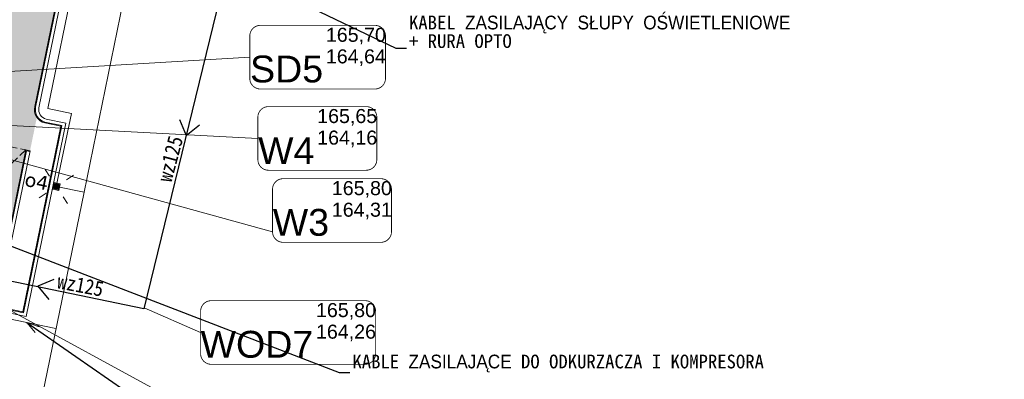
# Model space of a CAD drawing. Header units: metres. Extents: x -94 to 293, y -795 to -637.
# Tile 43 of 48: x 61 to 96, y -714 to -701. Entities that reach past the tile are written whole.
import ezdxf
from ezdxf.lldxf.tags import DXFTag
from ezdxf.xclip import XClip

# ---------------------------------------------------------------- set-up
doc = ezdxf.new("R2010")
doc.units = ezdxf.units.M
doc.header["$MEASUREMENT"] = 0
doc.header["$XCLIPFRAME"] = 0
doc.linetypes.add('Krawędzie ukryte drobniejsze', pattern=[0.425, 0.3, -0.125])
for name, color, linetype, lineweight, true_color in [('_e Opisy_Nr_pióra__218', 7, 'Continuous', 15, 0xd90005), ('_e_elektryka_Nr_pióra__218', 7, 'Continuous', 15, 0xd90005), ('PZT_i_KS', 7, 'Continuous', 30, 0x4c3926), ('PZT_Nr_pióra__201', 7, 'Continuous', 5, 0x595959)]:
    doc.layers.add(name, color=color, linetype=linetype, lineweight=lineweight, true_color=true_color)
for name, color, linetype, lineweight in [('_e Słupy ośw_Nr_pióra__1', 7, 'Continuous', 13), ('Mapa Poniatowa - do zatwierdzenia (3)_39_0_Nr_pióra__1', 7, 'Continuous', 13), ('PZT_i_WODA', 5, 'Continuous', 30), ('PZT_Nr_pióra__1', 7, 'Continuous', 13), ('PZT_Nr_pióra__101', 7, 'Continuous', 5), ('PZT_Nr_pióra__18', 9, 'Continuous', 13), ('PZT_Nr_pióra__205', 8, 'Continuous', 5), ('PZT_Nr_pióra__85', 7, 'Continuous', 13)]:
    doc.layers.add(name, color=color, linetype=linetype, lineweight=lineweight)
for name, color, linetype in [('IS_wodociąg', 5, 'SOLID'), ('IS_Węzeł_sieci_kanalizacyjnej_-_opisy', 7, 'Continuous'), ('IS_Węzły_sieci_wodociągowej_-_opisy', 7, 'Continuous'), ('PZT MDCP', 7, 'Continuous')]:
    doc.layers.add(name, color=color, linetype=linetype)
doc.styles.add('GENERATED_STYLE_11', font='verdana.ttf')
doc.styles.add('GENERATED_STYLE_9', font='msgothic.ttc')
tags = doc.linetypes.add('SOLID', pattern=[10, 10, 0]).pattern_tags.tags
tags[6:7] = [DXFTag(74, 4), DXFTag(75, 0), DXFTag(340, '0'), DXFTag(46, 0.0), DXFTag(50, 0.0), DXFTag(44, 0.0), DXFTag(45, 0.0)]
tags[4:5] = [DXFTag(74, 4), DXFTag(75, 0), DXFTag(340, '0'), DXFTag(46, 0.0), DXFTag(50, 0.0), DXFTag(44, 0.0), DXFTag(45, 0.0)]
doc.dimstyles.new('GENERATED_STYLE__3', dxfattribs={"dimtxt": 0.18, "dimasz": 0.456, "dimexe": 0.18, "dimexo": 0.0625, "dimgap": 0.09, "dimtad": 0, "dimtih": 1, "dimtoh": 1, "dimdec": 4, "dimzin": 0, "dimdsep": 46, "dimcen": 0.09, "dimadec": 0, "dimazin": 0, "dimtfac": 1, "dimtdec": 4, "dimtmove": 0, "dimatfit": 3, "dimldrblk": 'ARROWHEAD_3', "dimfxl": 1, "dimtolj": 1, "dimtzin": 0, "dimarcsym": 0})
picture_1 = doc.add_image_def('image1.tif', size_in_pixel=(3509, 6496))

# ---------------------------------------------------------------- blocks, each defined once
blk = doc.blocks.new('Rysunek_1_39', base_point=(43.89851560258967, -710.7660255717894))
at = {"layer": 'Mapa Poniatowa - do zatwierdzenia (3)_39_0_Nr_pióra__1'}
image = blk.add_image(picture_1, insert=(-93.5966232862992, -636.5063033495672), size_in_units=(148.51944444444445, 274.9902777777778), rotation=-90.00000000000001, dxfattribs=at)
image.set_boundary_path([(-0.5, -0.5), (3508.5, 6495.5)])
blk = doc.blocks.new('ARROWHEAD_3')
at = {"color": 0, "linetype": 'Continuous', "lineweight": 0}
blk.add_line((0, 0), (-1, 0), dxfattribs=at)
at = {"color": 0, "linetype": 'Continuous', "lineweight": 0, "flags": 128}
blk.add_lwpolyline([(-1, 0.2679), (0, 0), (-1, -0.2679)], dxfattribs=at)

msp = doc.modelspace()

# ---------------------------------------------------------------- hatches: boundary and pattern name
at = {"layer": '_e Słupy ośw_Nr_pióra__1', "linetype": 'Continuous'}
msp.add_hatch(color=256, dxfattribs=at).paths.add_polyline_path([(61.8946298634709, -706.8375254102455, 0.9999999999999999), (62.0682863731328, -706.7928422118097, 0.9999999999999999)])
at = {"layer": 'PZT_Nr_pióra__18', "linetype": 'Continuous', "lineweight": 0, "true_color": 0x606060, "transparency": 33554508}
h = msp.add_hatch(color=251, dxfattribs=at)
h.paths.add_polyline_path([(18.28998716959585, -695.2740784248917), (20.23070943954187, -685.8266520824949, 0.03427368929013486), (20.37795996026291, -681.8299264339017), (19.97718082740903, -677.6147134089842), (19.79081674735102, -676.8877409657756), (28.9519735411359, -678.7244566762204), (28.60514119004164, -679.7409069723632, 0.2320545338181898), (28.92588281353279, -682.119661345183), (30.98727040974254, -684.8048109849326, 0.1085836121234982), (33.55134006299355, -686.4820360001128, 0.02167029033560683), (37.22590846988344, -687.4103660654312), (52.23414684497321, -690.4972539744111), (52.4225221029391, -690.5359892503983, 0.1338962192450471), (55.5161726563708, -689.7958763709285), (60.21972616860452, -686.3181496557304, 0.1523216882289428), (61.07696486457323, -685.1651800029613), (68.20718082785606, -686.5947134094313), (68.04854283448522, -687.3669623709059), (67.92124705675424, -687.4759687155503), (67.6275154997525, -687.7316974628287, 0.007662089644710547), (66.80034657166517, -688.4804724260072, 0.005567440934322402), (66.17325216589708, -689.0778978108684), (66.00491052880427, -689.2428862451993, 0.01740457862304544), (65.69625956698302, -689.5606160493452, 0.02346851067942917), (65.03283036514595, -690.3533569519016, 0.005902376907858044), (64.87788763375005, -690.5622910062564, 0.05924046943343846), (63.61247077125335, -692.8354925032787, 0.02178237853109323), (63.2926686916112, -693.7211325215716), (60.87666262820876, -705.4822380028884), (59.87055469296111, -710.3799664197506), (56.34419000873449, -709.6555686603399), (56.99606594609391, -706.4822397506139, 0.9611911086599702), (56.016520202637, -706.2810181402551), (55.36464426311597, -709.4543470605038), (51.83827957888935, -708.729949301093), (50.8321715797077, -713.6276780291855), (47.30580689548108, -712.9032802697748), (49.15705450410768, -703.8914161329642, 0.352559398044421), (48.59428092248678, -702.9658939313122), (32.61707932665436, -699.6771521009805, 0.414213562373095), (31.61451908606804, -700.3317383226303), (30.77804604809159, -704.4036849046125), (17.45622390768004, -701.6670711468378), (18.46233190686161, -696.7693424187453)])
h.paths.add_polyline_path([(34.11328863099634, -697.5108065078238), (35.60232594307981, -690.2621802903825), (47.0629850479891, -692.6164676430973), (45.57394773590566, -699.8650938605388)], flags=0)
h = msp.add_hatch(color=251, dxfattribs=at)
h.paths.add_polyline_path([(18.28998716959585, -695.2740784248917), (20.23070943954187, -685.8266520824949, 0.03427368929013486), (20.37795996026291, -681.8299264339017), (19.97718082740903, -677.6147134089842), (19.79081674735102, -676.8877409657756), (28.9519735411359, -678.7244566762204), (28.60514119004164, -679.7409069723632, 0.2320545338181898), (28.92588281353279, -682.119661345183), (30.98727040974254, -684.8048109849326, 0.1085836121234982), (33.55134006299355, -686.4820360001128, 0.02167029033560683), (37.22590846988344, -687.4103660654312), (52.23414684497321, -690.4972539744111), (52.4225221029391, -690.5359892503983, 0.1338962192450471), (55.5161726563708, -689.7958763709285), (60.21972616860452, -686.3181496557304, 0.1523216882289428), (61.07696486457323, -685.1651800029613), (68.20718082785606, -686.5947134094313), (68.04854283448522, -687.3669623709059), (67.92124705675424, -687.4759687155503), (67.6275154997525, -687.7316974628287, 0.007662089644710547), (66.80034657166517, -688.4804724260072, 0.005567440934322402), (66.17325216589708, -689.0778978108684), (66.00491052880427, -689.2428862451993, 0.01740457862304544), (65.69625956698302, -689.5606160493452, 0.02346851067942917), (65.03283036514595, -690.3533569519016, 0.005902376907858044), (64.87788763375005, -690.5622910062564, 0.05924046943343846), (63.61247077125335, -692.8354925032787, 0.02178237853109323), (63.2926686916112, -693.7211325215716), (60.87666262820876, -705.4822380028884), (57.35029795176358, -704.7578402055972), (56.99606594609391, -706.4822397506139, 0.9611911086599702), (56.016520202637, -706.2810181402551), (56.37075220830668, -704.5566185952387), (49.31802285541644, -703.1078230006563), (49.15705450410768, -703.8914161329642, 0.352559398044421), (48.59428092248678, -702.9658939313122), (32.61707932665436, -699.6771521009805, 0.414213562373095), (31.61451908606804, -700.3317383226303), (31.78415404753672, -699.5059561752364), (18.31540004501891, -696.7391591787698)])
h.paths.add_polyline_path([(34.11328863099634, -697.5108065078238), (35.60232594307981, -690.2621802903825), (47.0629850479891, -692.6164676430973), (45.57394773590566, -699.8650938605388)], flags=0)
at = {"layer": 'PZT_Nr_pióra__205', "linetype": 'Continuous', "transparency": 33554508}
for points in [[(60.87666269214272, -705.4822376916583), (61.19307592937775, -703.9419396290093, 0.1937977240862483), (61.27277891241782, -704.2993927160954), (61.02359455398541, -705.5124209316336)], [(61.20079537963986, -703.9043613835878), (61.19307592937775, -703.9419396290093, -0.01957308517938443)]]:
    msp.add_hatch(color=256, dxfattribs=at).paths.add_polyline_path(points)
at = {"layer": 'PZT_Nr_pióra__205', "linetype": 'Continuous', "lineweight": 0, "true_color": 0x202020, "transparency": 33554508}
msp.add_hatch(color=250, dxfattribs=at).paths.add_polyline_path([(57.35029800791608, -704.7578399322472), (56.34419000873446, -709.6555686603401), (59.87055469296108, -710.3799664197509), (60.87666269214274, -705.4822376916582)])

# ---------------------------------------------------------------- linework, layer by layer
at = {"layer": '_e_elektryka_Nr_pióra__218', "linetype": 'Continuous', "flags": 128}
for points in [[(61.9808391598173, -706.8182035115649), (62.52790792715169, -704.1550754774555), (61.67003287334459, -703.9788478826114), (63.63885194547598, -694.394646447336), (64.06413107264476, -692.5651010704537)], [(62.98941246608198, -707.0249342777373), (65.62153576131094, -694.1836463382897), (66.60747141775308, -694.380734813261)], [(61.73450172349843, -706.4408869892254), (61.56994189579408, -706.1914736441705)], [(62.6051682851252, -706.4036675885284), (62.35575494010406, -706.5682274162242)], [(60.75707213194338, -717.8919559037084), (62.98941246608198, -707.0249342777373), (61.98083915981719, -706.8182035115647)], [(62.04001175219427, -706.8271857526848), (61.92290448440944, -706.8031818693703)], [(61.96945617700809, -706.8737374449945), (61.99346005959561, -706.7566301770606)], [(61.60716129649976, -707.0621402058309), (61.35774795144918, -707.2267000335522)], [(62.39297434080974, -707.4388939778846), (62.22841451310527, -707.1894806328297)], [(57.90391576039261, -711.1572825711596), (61.9689903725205, -711.992343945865)]]:
    msp.add_lwpolyline(points, dxfattribs=at)
for points in [[(62.07456150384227, -706.9562949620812), (61.8403469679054, -706.9082871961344), (61.88835473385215, -706.6740726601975), (62.12256926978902, -706.7220804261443)], [(62.05128565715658, -706.9210171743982), (61.8756247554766, -706.885011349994), (61.91163057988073, -706.709350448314), (62.0872914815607, -706.7453562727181)]]:
    msp.add_lwpolyline(points, close=True, dxfattribs=at)
at = {"layer": '_e_elektryka_Nr_pióra__218', "linetype": 'Continuous'}
for radius in [0.08965652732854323, 0.05977101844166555]:
    msp.add_circle((61.98145811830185, -706.8151838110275), radius, dxfattribs=at)
at = {"layer": 'IS_wodociąg', "lineweight": 30, "ltscale": 10}
for p, q in [((66.46723219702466, -704.3787809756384), (66.70673074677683, -704.9560724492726)), ((66.70673074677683, -704.9560724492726), (67.19387096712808, -704.5645122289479)), ((61.88688259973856, -710.20359524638), (61.31108101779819, -710.4466539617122)), ((61.31108101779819, -710.4466539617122), (61.70564182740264, -710.9313670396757))]:
    msp.add_line(p, q, dxfattribs=at)
at = {"layer": 'IS_Węzeł_sieci_kanalizacyjnej_-_opisy', "linetype": 'SOLID', "lineweight": 20, "ltscale": 10}
for p, q in [((69.02397675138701, -702.1034455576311), (54.9612955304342, -702.937745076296)), ((69.85141725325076, -708.4643582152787), (49.04956553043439, -702.7271550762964)), ((69.31791830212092, -705.0636431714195), (56.93854553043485, -704.413635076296))]:
    msp.add_line(p, q, dxfattribs=at)
at = {"layer": 'IS_Węzeł_sieci_kanalizacyjnej_-_opisy', "linetype": 'SOLID', "ltscale": 10}
for points in [[(69.4106434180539, -703.2634455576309, 0.03, 0.03, 0), (73.5773100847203, -703.2634455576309, 0.03, 0.03, 0.414214), (73.96397675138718, -702.8767788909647, 0.03, 0.03, 0), (73.96397675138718, -701.3301122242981, 0.03, 0.03, 0.414214), (73.5773100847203, -700.9434455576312, 0.03, 0.03, 0), (69.4106434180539, -700.9434455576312, 0.03, 0.03, 0.414214), (69.02397675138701, -701.3301122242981, 0.03, 0.03, 0), (69.02397675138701, -702.8767788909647, 0.03, 0.03, 0.414214), (69.4106434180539, -703.2634455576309, 0.03, 0.03, 0)], [(69.70458496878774, -706.2236431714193, 0.03, 0.03, 0), (73.2612516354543, -706.2236431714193, 0.03, 0.03, 0.414214), (73.64791830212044, -705.8369765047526, 0.03, 0.03, 0), (73.64791830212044, -704.2903098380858, 0.03, 0.03, 0.414214), (73.2612516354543, -703.9036431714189, 0.03, 0.03, 0), (69.70458496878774, -703.9036431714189, 0.03, 0.03, 0.414214), (69.31791830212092, -704.2903098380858, 0.03, 0.03, 0), (69.31791830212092, -705.8369765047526, 0.03, 0.03, 0.414214), (69.70458496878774, -706.2236431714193, 0.03, 0.03, 0)], [(70.23808391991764, -708.8510248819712, 0.03, 0.03, 0), (73.7947505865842, -708.8510248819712, 0.03, 0.03, 0.414214), (74.18141725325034, -708.4643582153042, 0.03, 0.03, 0), (74.18141725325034, -706.9176915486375, 0.03, 0.03, 0.414214), (73.7947505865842, -706.5310248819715, 0.03, 0.03, 0), (70.23808391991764, -706.5310248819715, 0.03, 0.03, 0.414214), (69.85141725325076, -706.9176915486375, 0.03, 0.03, 0), (69.85141725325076, -708.4643582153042, 0.03, 0.03, 0.414214), (70.23808391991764, -708.8510248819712, 0.03, 0.03, 0)]]:
    msp.add_lwpolyline(points, format="xyseb", dxfattribs=at)
at = {"layer": 'IS_Węzły_sieci_wodociągowej_-_opisy', "linetype": 'SOLID', "lineweight": 20, "ltscale": 10}
for p, q in [((67.36872246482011, -715.1876923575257), (57.14611543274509, -709.614285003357)), ((67.23368090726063, -712.135826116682), (65.17286621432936, -711.2356781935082))]:
    msp.add_line(p, q, dxfattribs=at)
at = {"layer": 'IS_Węzły_sieci_wodociągowej_-_opisy', "linetype": 'SOLID', "ltscale": 10}
msp.add_lwpolyline([(67.62034757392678, -713.2958261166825, 0.03, 0.03, 0), (73.21701424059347, -713.2958261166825, 0.03, 0.03, 0.414214), (73.60368090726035, -712.9091594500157, 0.03, 0.03, 0), (73.60368090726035, -711.362492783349, 0.03, 0.03, 0.414214), (73.21701424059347, -710.9758261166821, 0.03, 0.03, 0), (67.62034757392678, -710.9758261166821, 0.03, 0.03, 0.414214), (67.23368090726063, -711.362492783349, 0.03, 0.03, 0), (67.23368090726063, -712.9091594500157, 0.03, 0.03, 0.414214), (67.62034757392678, -713.2958261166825, 0.03, 0.03, 0)], format="xyseb", dxfattribs=at)
at = {"layer": 'PZT_i_WODA'}
for p, q in [((70.12604625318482, -690.9574742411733), (65.16460173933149, -711.2694034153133)), ((65.16460173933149, -711.2694034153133), (57.14611543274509, -709.614285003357))]:
    msp.add_line(p, q, dxfattribs=at)
at = {"layer": 'PZT_Nr_pióra__1', "linetype": 'Continuous', "flags": 128}
msp.add_lwpolyline([(61.6151974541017, -704.357848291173, -0.4118735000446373), (61.34555170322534, -703.9451351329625), (63.38643673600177, -694.010116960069), (63.42910227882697, -693.8024213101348, -0.1162217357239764), (65.99450387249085, -689.4721511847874, -0.01681670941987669), (67.90817676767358, -687.6892649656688, -0.01899257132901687), (70.20780555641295, -685.8356402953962, -0.01707741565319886), (72.39043933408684, -684.3221804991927, -0.1624412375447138), (76.40728311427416, -683.6373726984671)], format="xyb", dxfattribs=at)
msp.add_lwpolyline([(61.6151974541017, -704.357848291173), (62.32813323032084, -704.5043019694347), (60.87933771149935, -711.5570313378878), (59.82632603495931, -711.3407181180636), (58.725573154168, -716.6991776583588), (54.21184254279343, -715.7715931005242)], dxfattribs=at)
at = {"layer": 'PZT_Nr_pióra__101', "linetype": 'Continuous', "flags": 128}
for points in [[(61.56082174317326, -704.4979944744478, -0.4151031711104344), (61.20079537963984, -703.9043613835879), (63.25062669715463, -693.9257927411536), (63.29329223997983, -693.7180970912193, -0.1157340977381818), (65.85869383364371, -689.387826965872, -0.01681670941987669), (67.77236672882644, -687.6049407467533, -0.01899257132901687), (70.0719955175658, -685.7513160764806, -0.01707741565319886), (72.2546292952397, -684.2378562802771, -0.1717124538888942), (76.43204830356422, -683.489466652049), (76.42582134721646, -683.5188132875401)], [(61.56650045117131, -704.4703505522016, -0.3956637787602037), (61.22800621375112, -703.9209885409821), (63.2760028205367, -693.9513512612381), (63.3186683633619, -693.7436556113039, -0.1162217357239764), (65.88406995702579, -689.4133854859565, -0.01681670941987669), (67.79774285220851, -687.6304992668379, -0.01899257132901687), (70.09737164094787, -685.7768745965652, -0.01707741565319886), (72.28000541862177, -684.2634148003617, -0.1679607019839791), (76.42582134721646, -683.5188132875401)]]:
    msp.add_lwpolyline(points, format="xyb", dxfattribs=at)
for points in [[(61.56082174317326, -704.4979944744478), (62.15101812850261, -704.621050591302), (60.76258908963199, -711.3799162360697), (59.70957741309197, -711.1636030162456), (58.60889526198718, -716.5217182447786), (54.09531862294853, -715.5945240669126)], [(61.56650045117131, -704.4703505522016), (62.18644114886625, -704.5977008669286), (60.78593881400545, -711.4153392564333), (59.73292713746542, -711.1990260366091), (58.63223598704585, -716.5571850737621), (54.11902072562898, -715.6300654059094)], [(56.16707490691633, -709.7723172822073), (59.98730331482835, -710.557081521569), (61.02359455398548, -705.5124209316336)], [(56.30876698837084, -709.6789183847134), (59.89390441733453, -710.4153894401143), (60.90001241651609, -705.5176607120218)], [(56.34419000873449, -709.6555686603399), (59.87055469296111, -710.3799664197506), (60.87666269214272, -705.4822376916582)], [(60.87666269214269, -705.4822376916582), (61.02359455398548, -705.5124209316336)], [(60.90001241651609, -705.5176607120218), (61.0175579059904, -705.5418073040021)]]:
    msp.add_lwpolyline(points, dxfattribs=at)
at = {"layer": 'PZT_Nr_pióra__201', "linetype": 'Krawędzie ukryte drobniejsze'}
msp.add_line((60.87666269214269, -705.4822376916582), (56.34419000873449, -709.6555686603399), dxfattribs=at)
at = {"layer": 'PZT_Nr_pióra__201', "linetype": 'Krawędzie ukryte drobniejsze', "flags": 128}
msp.add_lwpolyline([(57.35029800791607, -704.7578399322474), (60.87666269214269, -705.4822376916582), (59.87055469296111, -710.3799664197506), (56.34419000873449, -709.6555686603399)], close=True, dxfattribs=at)

# ---------------------------------------------------------------- block references
at = {"layer": 'PZT MDCP', "linetype": 'Continuous'}
ref = msp.add_blockref('Rysunek_1_39', (43.89851560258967, -710.7660255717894), dxfattribs=at)
XClip(ref).set_block_clipping_path([(-93.59662328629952, -785.0257477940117), (181.3936544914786, -636.5063033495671)])

# ---------------------------------------------------------------- texts
at = {"layer": '_e Opisy_Nr_pióra__218', "linetype": 'Continuous', "insert": (60.89845758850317, -706.296420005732), "char_height": 0.5, "attachment_point": 1, "rotation": 348.3915960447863, "style": 'GENERATED_STYLE_11'}
msp.add_mtext('\\A1;{\\fVerdana|b0|i0|c238|p38;o4}', dxfattribs=at)
at = {"layer": 'IS_Węzeł_sieci_kanalizacyjnej_-_opisy', "linetype": 'SOLID', "ltscale": 10}
for s, insert, char_height, attachment_point in [('\\fArial|b0|i0;165,70', (71.79397675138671, -701.6382455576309), 0.5112, 7), ('\\fArial|b0|i0;164,64', (71.79397675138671, -701.8182455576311), 0.5112, 1), ('\\fArial|b0|i0;SD5', (71.69397675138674, -703.0374455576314), 0.9792000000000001, 9), ('\\fArial|b0|i0;165,65', (71.47791830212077, -704.5984431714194), 0.5112, 7), ('\\fArial|b0|i0;W4', (71.37791830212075, -705.9976431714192), 0.9792000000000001, 9), ('\\fArial|b0|i0;164,16', (71.47791830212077, -704.7784431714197), 0.5112, 1), ('\\fArial|b0|i0;165,80', (72.01141725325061, -707.225824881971), 0.5112, 7), ('\\fArial|b0|i0;164,31', (72.01141725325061, -707.4058248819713), 0.5112, 1), ('\\fArial|b0|i0;W3', (71.91141725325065, -708.6250248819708), 0.9792000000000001, 9)]:
    msp.add_mtext(s, dxfattribs=dict(at, insert=insert, char_height=char_height, attachment_point=attachment_point))
at = {"layer": 'IS_Węzły_sieci_wodociągowej_-_opisy', "linetype": 'SOLID', "ltscale": 10}
for s, insert, char_height, attachment_point in [('{\\fArial|b0|i0|c0|p0;165,80}', (71.43368090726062, -711.6706261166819), 0.5112, 7), ('{\\fArial|b0|i0|c0|p0;164,26}', (71.43368090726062, -711.8506261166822), 0.5112, 1), ('\\fArial|b0|i0;WOD7', (71.33368090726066, -713.0698261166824), 0.9792000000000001, 9)]:
    msp.add_mtext(s, dxfattribs=dict(at, insert=insert, char_height=char_height, attachment_point=attachment_point))
at = {"layer": 'PZT_i_KS', "color": 7, "linetype": 'Continuous', "style": 'GENERATED_STYLE_9'}
for rotation, width, p in [(75.12410201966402, 0.9000000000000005, (66.1701614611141, -706.6905996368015)), (349.1444244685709, 0.9, (61.98409908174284, -710.5177940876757))]:
    msp.add_text('wz125', height=0.55, rotation=rotation, dxfattribs=dict(at, width=width)).set_placement(p)
at = {"layer": 'PZT_Nr_pióra__201', "linetype": 'Continuous', "insert": (74.81889616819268, -701.775005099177), "char_height": 0.5, "attachment_point": 7, "line_spacing_factor": 0.8116264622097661, "style": 'GENERATED_STYLE_9'}
msp.add_mtext('\\A1;{\\fMS Gothic|b0|i0|c238|p49;KABEL ZASILAJĄCY SŁUPY OŚWIETLENIOWE \\P\\fMS Gothic|b0|i0|c238|p49;+ RURA OPTO}', dxfattribs=at)
at = {"layer": 'PZT_Nr_pióra__201', "linetype": 'Continuous', "insert": (72.76045612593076, -713.5918993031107), "char_height": 0.5, "attachment_point": 7, "style": 'GENERATED_STYLE_9'}
msp.add_mtext('\\A1;{\\fMS Gothic|b0|i0|c238|p49;KABLE ZASILAJĄCE DO ODKURZACZA I KOMPRESORA}', dxfattribs=at)

# ---------------------------------------------------------------- leaders
at = {"layer": 'PZT_Nr_pióra__101', "linetype": 'Continuous', "annotation_type": 0, "has_hookline": 1, "hookline_direction": 0}
for points, text_width in [([(56.29044448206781, -707.4323789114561), (72.27554838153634, -713.5918993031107), (72.67045612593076, -713.5918993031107)], 13.92893401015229), ([(60.90971836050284, -711.7747447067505), (71.42628746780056, -719.0612157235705), (71.82119521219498, -719.0612157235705)], 11.98730964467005)]:
    msp.add_leader(points, dimstyle='GENERATED_STYLE__3', dxfattribs=dict(at, text_width=text_width))
at = {"layer": 'PZT_Nr_pióra__85', "linetype": 'Continuous', "annotation_type": 0, "has_hookline": 1, "hookline_direction": 0, "text_width": 11.63705583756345}
msp.add_leader([(63.22176721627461, -696.4250128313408), (74.33445842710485, -701.775005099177), (74.72889616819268, -701.775005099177)], dimstyle='GENERATED_STYLE__3', dxfattribs=at)

doc.saveas('drawing.dxf')
